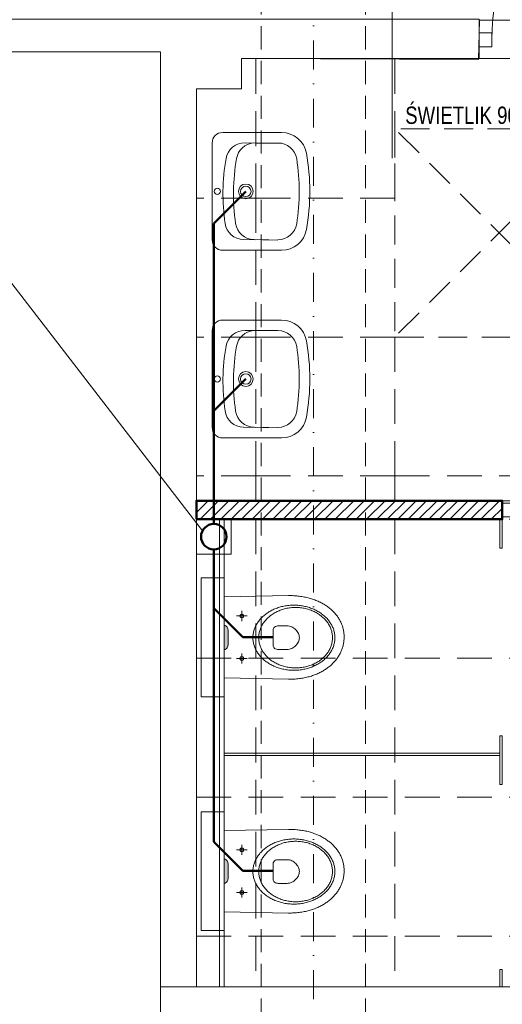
# Model space of a CAD drawing. Header units: millimetres. Extents: x -96593 to 66336, y -23969 to 7139.
# Tile 164 of 256: x -74843 to -74634, y -16934 to -16509. Entities that reach past the tile are written whole.
import ezdxf
from ezdxf.enums import TextEntityAlignment as Align

# ---------------------------------------------------------------- set-up
doc = ezdxf.new("R2010")
doc.units = ezdxf.units.MM
for name, pattern in [('DASHDOT', [1, 0.5, -0.25, 0, -0.25]), ('DASHED', [0.75, 0.5, -0.25]), ('DASHEDX2', [1.5, 1, -0.5])]:
    doc.linetypes.add(name, pattern=pattern)
for name, color, linetype, lineweight in [('BA_drz', 7, 'Continuous', 18), ('BA_KS_ist.', 34, 'Continuous', 50), ('BA_met', 7, 'Continuous', 18), ('Hp', 1, 'Continuous', 18), ('MM_KS_OPISY', 7, 'Continuous', 9), ('mm_WENT_graw', 200, 'Continuous', 15), ('PG_OSIE', 1, 'DASHDOT', 18), ('PG_PODCIĄGI', 1, 'DASHED', 18), ('PG_PRZERYWANE_ŚREDNIE', 1, 'DASHEDX2', 18), ('PG_WIDOKOWE_CIENKIE', 1, 'Continuous', 18), ('PG_WYPOSAŻENIE', 1, 'Continuous', 18), ('PG_ŚCIANY_DZIAŁOWE', 3, 'Continuous', 18), ('PG_ŚWIETLIKI', 1, 'DASHED', 18)]:
    doc.layers.add(name, color=color, linetype=linetype, lineweight=lineweight)
doc.layers.add('PG_POMOCNICZNE', color=6, linetype='Continuous', lineweight=18, plot=False)
doc.styles.add('BIKTC', font='bikromsw.shx', dxfattribs={"width": 0.8})

# ---------------------------------------------------------------- blocks, each defined once
blk = doc.blocks.new('dr1h901')
at = {"color": 0}
blk.add_line((-0.5, 0), (-0.5, 1), dxfattribs=at)
blk.add_line((0, 0.3622), (0, -0.2655))
blk.add_arc((-0.5, 0), 1, 0, 90, dxfattribs=at)
blk = doc.blocks.new('A$Cb1a75cff')
at = {"layer": 'PG_ŚWIETLIKI', "ltscale": 25}
for p, q in [((90, 90), (0, 90)), ((0, 90), (0, 0)), ((90, 90), (0, 0)), ((0, 90), (90, 0)), ((90, 0), (90, 90)), ((0, 0), (90, 0))]:
    blk.add_line(p, q, dxfattribs=at)
at = {"layer": 'Hp', "style": 'BIKTC', "width": 0.8}
blk.add_text('ŚWIETLIK 90x90', height=7.5, rotation=90, dxfattribs=at).set_placement((0.2, 35.22), align=Align.BOTTOM_CENTER)
blk = doc.blocks.new('A$Cd28b784c')
at = {"lineweight": 18, "transparency": 33554559}
h = blk.add_hatch(color=256, dxfattribs=at)
h.dxf.hatch_style = 1
h.paths.add_polyline_path([(18.54, 22.22), (18.43, 23), (18.14, 23.62), (17.75, 24.08), (17.31, 24.36), (16.9, 24.47), (16.9, 13.87), (17.31, 13.97), (17.75, 14.26), (18.14, 14.72), (18.43, 15.34), (18.54, 16.11)])
at = {"lineweight": 18}
for p, q in [((16.9, 44.83), (6.9, 44.83)), ((6.9, -6.49), (6.9, 44.83)), ((16.9, -6.49), (16.9, 44.83)), ((16.9, -6.49), (6.9, -6.49))]:
    blk.add_line(p, q, dxfattribs=at)
at = {"lineweight": 13}
for p, q in [((44.61, 37.25), (16.9, 36.7)), ((45.21, 37.25), (44.61, 37.25)), ((45.82, 37.23), (45.21, 37.25)), ((46.41, 37.21), (45.82, 37.23)), ((47, 37.18), (46.41, 37.21)), ((47.58, 37.15), (47, 37.18)), ((48.16, 37.1), (47.58, 37.15)), ((48.73, 37.04), (48.16, 37.1)), ((49.3, 36.97), (48.73, 37.04)), ((49.85, 36.9), (49.3, 36.97)), ((50.4, 36.82), (49.85, 36.9)), ((50.95, 36.72), (50.4, 36.82)), ((51.49, 36.62), (50.95, 36.72)), ((52.02, 36.51), (51.49, 36.62)), ((52.54, 36.4), (52.02, 36.51)), ((53.06, 36.27), (52.54, 36.4)), ((53.57, 36.14), (53.06, 36.27)), ((54.07, 36), (53.57, 36.14)), ((54.57, 35.85), (54.07, 36)), ((55.05, 35.69), (54.57, 35.85)), ((55.53, 35.53), (55.05, 35.69)), ((56.01, 35.36), (55.53, 35.53)), ((56.47, 35.18), (56.01, 35.36)), ((56.93, 34.99), (56.47, 35.18)), ((57.38, 34.8), (56.93, 34.99)), ((57.83, 34.6), (57.38, 34.8)), ((58.26, 34.39), (57.83, 34.6)), ((58.69, 34.17), (58.26, 34.39)), ((59.11, 33.95), (58.69, 34.17)), ((24.51, 30.6), (24.51, 26.24)), ((35.4, 29.67), (35.79, 29.93)), ((35.79, 29.93), (36.19, 30.19)), ((36.19, 30.19), (36.6, 30.43)), ((36.6, 30.43), (37.03, 30.67)), ((37.03, 30.67), (37.46, 30.89)), ((37.46, 30.89), (37.89, 31.11)), ((37.89, 31.11), (38.34, 31.31)), ((38.34, 31.31), (38.79, 31.51)), ((38.39, 29.62), (38.81, 29.86)), ((38.79, 31.51), (39.26, 31.7)), ((38.81, 29.86), (39.24, 30.09)), ((39.24, 30.09), (39.68, 30.31)), ((39.26, 31.7), (39.73, 31.87)), ((39.68, 30.31), (40.12, 30.52)), ((39.73, 31.87), (40.2, 32.03)), ((40.12, 30.52), (40.58, 30.71)), ((40.2, 32.03), (40.69, 32.19)), ((40.58, 30.71), (41.04, 30.9)), ((40.69, 32.19), (41.18, 32.33)), ((41.04, 30.9), (41.51, 31.07)), ((41.18, 32.33), (41.68, 32.46)), ((41.51, 31.07), (41.99, 31.23)), ((41.68, 32.46), (42.18, 32.58)), ((41.99, 31.23), (42.48, 31.37)), ((42.18, 32.58), (42.69, 32.69)), ((42.48, 31.37), (42.97, 31.51)), ((42.69, 32.69), (43.21, 32.78)), ((42.97, 31.51), (43.48, 31.63)), ((43.21, 32.78), (43.73, 32.87)), ((43.48, 31.63), (43.98, 31.74)), ((43.73, 32.87), (44.26, 32.94)), ((43.98, 31.74), (44.5, 31.83)), ((44.26, 32.94), (44.79, 33)), ((44.5, 31.83), (45.02, 31.91)), ((44.79, 33), (45.32, 33.04)), ((45.02, 31.91), (45.54, 31.98)), ((45.32, 33.04), (45.87, 33.08)), ((45.54, 31.98), (46.07, 32.03)), ((45.87, 33.08), (46.41, 33.1)), ((46.07, 32.03), (46.61, 32.07)), ((46.41, 33.1), (46.96, 33.1)), ((46.61, 32.07), (47.15, 32.09)), ((46.96, 33.1), (47.51, 33.1)), ((47.15, 32.09), (47.7, 32.1)), ((47.51, 33.1), (48.06, 33.08)), ((47.7, 32.1), (47.7, 32.09)), ((47.7, 32.1), (48.24, 32.09)), ((48.06, 33.08), (48.6, 33.04)), ((48.24, 32.09), (48.79, 32.07)), ((48.6, 33.04), (49.13, 33)), ((48.79, 32.07), (49.32, 32.03)), ((49.13, 33), (49.67, 32.94)), ((49.32, 32.03), (49.85, 31.98)), ((49.67, 32.94), (50.19, 32.87)), ((49.85, 31.98), (50.38, 31.91)), ((50.19, 32.87), (50.71, 32.78)), ((50.38, 31.91), (50.9, 31.83)), ((50.71, 32.78), (51.23, 32.69)), ((50.9, 31.83), (51.41, 31.74)), ((51.23, 32.69), (51.74, 32.58)), ((51.41, 31.74), (51.92, 31.63)), ((51.74, 32.58), (52.24, 32.46)), ((51.92, 31.63), (52.42, 31.51)), ((52.24, 32.46), (52.74, 32.33)), ((52.42, 31.51), (52.92, 31.37)), ((52.74, 32.33), (53.23, 32.19)), ((52.92, 31.37), (53.4, 31.23)), ((53.23, 32.19), (53.72, 32.03)), ((53.4, 31.23), (53.88, 31.07)), ((53.72, 32.03), (54.19, 31.87)), ((53.88, 31.07), (54.36, 30.9)), ((54.19, 31.87), (54.66, 31.7)), ((54.36, 30.9), (54.82, 30.71)), ((54.66, 31.7), (55.13, 31.51)), ((54.82, 30.71), (55.27, 30.52)), ((55.13, 31.51), (55.58, 31.31)), ((55.27, 30.52), (55.72, 30.31)), ((55.58, 31.31), (56.03, 31.11)), ((55.72, 30.31), (56.16, 30.09)), ((56.03, 31.11), (56.47, 30.89)), ((56.16, 30.09), (56.59, 29.86)), ((56.47, 30.89), (56.9, 30.67)), ((56.59, 29.86), (57, 29.62)), ((56.9, 30.67), (57.32, 30.43)), ((57.32, 30.43), (57.73, 30.19)), ((57.73, 30.19), (58.13, 29.93)), ((58.13, 29.93), (58.52, 29.67)), ((59.52, 33.72), (59.11, 33.95)), ((59.92, 33.49), (59.52, 33.72)), ((60.32, 33.25), (59.92, 33.49)), ((60.71, 33), (60.32, 33.25)), ((61.09, 32.75), (60.71, 33)), ((61.46, 32.49), (61.09, 32.75)), ((61.82, 32.22), (61.46, 32.49)), ((62.17, 31.95), (61.82, 32.22)), ((62.52, 31.68), (62.17, 31.95)), ((62.85, 31.39), (62.52, 31.68)), ((63.18, 31.11), (62.85, 31.39)), ((63.5, 30.81), (63.18, 31.11)), ((63.81, 30.51), (63.5, 30.81)), ((64.11, 30.21), (63.81, 30.51)), ((64.4, 29.9), (64.11, 30.21)), ((64.69, 29.58), (64.4, 29.9)), ((26.77, 28.42), (22.26, 28.42)), ((23.81, 28.83), (23.69, 28.42)), ((23.69, 28.42), (23.81, 28.01)), ((24.1, 29.13), (23.81, 28.83)), ((23.81, 28.01), (24.1, 27.71)), ((24.51, 29.24), (24.1, 29.13)), ((24.1, 27.71), (24.51, 27.6)), ((24.93, 29.13), (24.51, 29.24)), ((24.51, 27.6), (24.93, 27.71)), ((25.22, 28.83), (24.93, 29.13)), ((24.93, 27.71), (25.22, 28.01)), ((25.33, 28.42), (25.22, 28.83)), ((25.22, 28.01), (25.33, 28.42)), ((31.04, 25.16), (31.27, 25.53)), ((31.27, 25.53), (31.52, 25.89)), ((31.52, 25.89), (31.78, 26.25)), ((31.78, 26.25), (32.05, 26.59)), ((32.05, 26.59), (32.33, 26.93)), ((32.33, 26.93), (32.63, 27.27)), ((32.63, 27.27), (32.93, 27.6)), ((32.93, 27.6), (33.25, 27.92)), ((33.25, 27.92), (33.58, 28.23)), ((33.58, 28.23), (33.93, 28.53)), ((33.71, 25.25), (33.96, 25.62)), ((33.93, 28.53), (34.28, 28.83)), ((33.96, 25.62), (34.23, 25.98)), ((34.23, 25.98), (34.51, 26.33)), ((34.28, 28.83), (34.64, 29.12)), ((34.51, 26.33), (34.8, 26.67)), ((34.64, 29.12), (35.01, 29.4)), ((34.8, 26.67), (35.11, 27.01)), ((35.01, 29.4), (35.4, 29.67)), ((35.11, 27.01), (35.42, 27.34)), ((35.42, 27.34), (35.76, 27.66)), ((35.76, 27.66), (36.1, 27.96)), ((36.1, 27.96), (36.45, 28.27)), ((36.45, 28.27), (36.82, 28.56)), ((36.82, 28.56), (37.2, 28.84)), ((37.2, 28.84), (37.58, 29.11)), ((37.58, 29.11), (37.98, 29.37)), ((37.98, 29.37), (38.39, 29.62)), ((57, 29.62), (57.41, 29.37)), ((57.41, 29.37), (57.81, 29.11)), ((57.81, 29.11), (58.2, 28.84)), ((58.2, 28.84), (58.58, 28.56)), ((58.52, 29.67), (58.91, 29.4)), ((58.58, 28.56), (58.94, 28.27)), ((58.91, 29.4), (59.28, 29.12)), ((58.94, 28.27), (59.3, 27.96)), ((59.28, 29.12), (59.64, 28.83)), ((59.3, 27.96), (59.64, 27.66)), ((59.64, 28.83), (59.99, 28.53)), ((59.64, 27.66), (59.97, 27.34)), ((59.97, 27.34), (60.29, 27.01)), ((59.99, 28.53), (60.34, 28.23)), ((60.29, 27.01), (60.6, 26.67)), ((60.34, 28.23), (60.67, 27.92)), ((60.6, 26.67), (60.89, 26.33)), ((60.67, 27.92), (60.99, 27.6)), ((60.89, 26.33), (61.17, 25.98)), ((60.99, 27.6), (61.29, 27.27)), ((61.17, 25.98), (61.44, 25.62)), ((61.29, 27.27), (61.59, 26.93)), ((61.44, 25.62), (61.69, 25.25)), ((61.59, 26.93), (61.87, 26.59)), ((61.87, 26.59), (62.15, 26.25)), ((62.15, 26.25), (62.4, 25.89)), ((62.4, 25.89), (62.65, 25.53)), ((62.65, 25.53), (62.88, 25.16)), ((64.96, 29.26), (64.69, 29.58)), ((65.23, 28.94), (64.96, 29.26)), ((65.48, 28.61), (65.23, 28.94)), ((65.73, 28.28), (65.48, 28.61)), ((65.96, 27.94), (65.73, 28.28)), ((66.19, 27.6), (65.96, 27.94)), ((66.41, 27.25), (66.19, 27.6)), ((66.62, 26.9), (66.41, 27.25)), ((66.82, 26.54), (66.62, 26.9)), ((67, 26.19), (66.82, 26.54)), ((67.18, 25.82), (67, 26.19)), ((67.35, 25.46), (67.18, 25.82)), ((17.31, 24.36), (16.9, 24.47)), ((17.75, 24.08), (17.31, 24.36)), ((18.14, 23.62), (17.75, 24.08)), ((18.43, 23), (18.14, 23.62)), ((18.54, 22.22), (18.43, 23)), ((18.54, 16.11), (18.54, 22.22)), ((29.47, 21.19), (29.56, 21.61)), ((29.56, 21.61), (29.67, 22.02)), ((29.67, 22.02), (29.79, 22.43)), ((29.79, 22.43), (29.92, 22.84)), ((29.92, 22.84), (30.07, 23.24)), ((30.07, 23.24), (30.24, 23.63)), ((30.24, 23.63), (30.42, 24.02)), ((30.42, 24.02), (30.61, 24.41)), ((30.61, 24.41), (30.82, 24.79)), ((30.82, 24.79), (31.04, 25.16)), ((32.01, 21.24), (32.11, 21.66)), ((32.11, 21.66), (32.22, 22.09)), ((32.22, 22.09), (32.35, 22.5)), ((32.35, 22.5), (32.5, 22.91)), ((32.5, 22.91), (32.66, 23.32)), ((32.66, 23.32), (32.84, 23.72)), ((32.84, 23.72), (33.04, 24.11)), ((33.04, 24.11), (33.25, 24.5)), ((33.25, 24.5), (33.47, 24.88)), ((33.47, 24.88), (33.71, 25.25)), ((37.97, 22.03), (38.05, 22.73)), ((37.97, 19.27), (37.97, 22.03)), ((38.05, 22.73), (38.28, 23.27)), ((38.28, 23.27), (38.61, 23.65)), ((38.61, 23.65), (39, 23.9)), ((39, 23.9), (39.42, 24.05)), ((39.42, 24.05), (39.83, 24.12)), ((39.83, 24.12), (40.19, 24.14)), ((40.19, 24.14), (44.04, 24.15)), ((44.04, 24.15), (44.56, 24.12)), ((44.56, 24.12), (45.07, 24.03)), ((45.07, 24.03), (45.57, 23.88)), ((45.57, 23.88), (46.05, 23.68)), ((46.05, 23.68), (46.51, 23.44)), ((46.51, 23.44), (46.94, 23.16)), ((46.94, 23.16), (47.35, 22.84)), ((47.35, 22.84), (47.73, 22.48)), ((47.73, 22.48), (48.08, 22.1)), ((48.08, 22.1), (48.38, 21.7)), ((48.38, 21.7), (48.65, 21.28)), ((48.65, 21.28), (48.88, 20.84)), ((61.69, 25.25), (61.93, 24.88)), ((61.93, 24.88), (62.15, 24.5)), ((62.15, 24.5), (62.36, 24.11)), ((62.36, 24.11), (62.55, 23.72)), ((62.55, 23.72), (62.73, 23.32)), ((62.73, 23.32), (62.9, 22.91)), ((62.88, 25.16), (63.1, 24.79)), ((62.9, 22.91), (63.04, 22.5)), ((63.04, 22.5), (63.18, 22.09)), ((63.1, 24.79), (63.31, 24.41)), ((63.18, 22.09), (63.29, 21.66)), ((63.29, 21.66), (63.39, 21.24)), ((63.31, 24.41), (63.5, 24.02)), ((63.5, 24.02), (63.68, 23.63)), ((63.68, 23.63), (63.85, 23.24)), ((63.85, 23.24), (64, 22.84)), ((64, 22.84), (64.13, 22.43)), ((64.13, 22.43), (64.25, 22.02)), ((64.25, 22.02), (64.36, 21.61)), ((64.36, 21.61), (64.45, 21.19)), ((67.51, 25.09), (67.35, 25.46)), ((67.66, 24.71), (67.51, 25.09)), ((67.8, 24.34), (67.66, 24.71)), ((67.93, 23.96), (67.8, 24.34)), ((68.04, 23.57), (67.93, 23.96)), ((68.15, 23.19), (68.04, 23.57)), ((68.25, 22.8), (68.15, 23.19)), ((68.33, 22.4), (68.25, 22.8)), ((68.41, 22.01), (68.33, 22.4)), ((68.48, 21.61), (68.41, 22.01)), ((68.53, 21.21), (68.48, 21.61)), ((29.27, 19.48), (29.3, 19.91)), ((29.27, 19.04), (29.27, 19.48)), ((29.27, 18.6), (29.27, 19.04)), ((29.3, 18.17), (29.27, 18.6)), ((29.3, 19.91), (29.34, 20.34)), ((29.34, 17.74), (29.3, 18.17)), ((29.34, 20.34), (29.4, 20.77)), ((29.4, 17.31), (29.34, 17.74)), ((29.4, 20.77), (29.47, 21.19)), ((29.47, 16.89), (29.4, 17.31)), ((31.78, 19.04), (31.79, 19.49)), ((31.79, 18.59), (31.78, 19.04)), ((31.78, 19.04), (31.78, 19.03)), ((31.79, 19.49), (31.82, 19.93)), ((31.82, 18.15), (31.79, 18.59)), ((31.82, 19.93), (31.86, 20.37)), ((31.86, 17.71), (31.82, 18.15)), ((31.86, 20.37), (31.93, 20.81)), ((31.93, 17.27), (31.86, 17.71)), ((31.93, 20.81), (32.01, 21.24)), ((32.01, 16.84), (31.93, 17.27)), ((37.97, 16.04), (37.97, 19.27)), ((48.88, 17.24), (48.65, 16.8)), ((48.88, 20.84), (49.06, 20.4)), ((49.06, 17.69), (48.88, 17.24)), ((49.06, 20.4), (49.2, 19.94)), ((49.2, 18.14), (49.06, 17.69)), ((49.2, 19.94), (49.28, 19.49)), ((49.28, 18.59), (49.2, 18.14)), ((49.28, 19.49), (49.31, 19.04)), ((49.31, 19.04), (49.28, 18.59)), ((63.39, 21.24), (63.47, 20.81)), ((63.47, 17.27), (63.39, 16.84)), ((63.47, 20.81), (63.53, 20.37)), ((63.53, 17.71), (63.47, 17.27)), ((63.53, 20.37), (63.58, 19.93)), ((63.58, 18.15), (63.53, 17.71)), ((63.58, 19.93), (63.6, 19.49)), ((63.6, 18.59), (63.58, 18.15)), ((63.6, 19.49), (63.61, 19.04)), ((63.61, 19.04), (63.6, 18.59)), ((63.61, 19.04), (63.61, 19.03)), ((64.45, 21.19), (64.52, 20.77)), ((64.52, 17.31), (64.45, 16.89)), ((64.52, 20.77), (64.58, 20.34)), ((64.58, 17.74), (64.52, 17.31)), ((64.58, 20.34), (64.62, 19.91)), ((64.62, 18.17), (64.58, 17.74)), ((64.62, 19.91), (64.65, 19.48)), ((64.65, 18.6), (64.62, 18.17)), ((64.65, 19.48), (64.66, 19.04)), ((64.66, 19.04), (64.65, 18.6)), ((64.66, 19.04), (64.66, 19.03)), ((68.42, 16.73), (68.48, 17.14)), ((68.48, 17.14), (68.53, 17.54)), ((68.57, 20.81), (68.53, 21.21)), ((68.53, 17.54), (68.58, 17.94)), ((68.61, 20.4), (68.57, 20.81)), ((68.58, 17.94), (68.61, 18.35)), ((68.63, 19.99), (68.61, 20.4)), ((68.61, 18.35), (68.63, 18.76)), ((68.64, 19.58), (68.63, 19.99)), ((68.63, 18.76), (68.64, 19.17)), ((68.64, 19.17), (68.64, 19.58)), ((17.31, 13.97), (16.9, 13.87)), ((17.75, 14.26), (17.31, 13.97)), ((18.14, 14.72), (17.75, 14.26)), ((18.43, 15.34), (18.14, 14.72)), ((18.54, 16.11), (18.43, 15.34)), ((29.56, 16.47), (29.47, 16.89)), ((29.67, 16.06), (29.56, 16.47)), ((29.79, 15.65), (29.67, 16.06)), ((29.92, 15.24), (29.79, 15.65)), ((30.07, 14.84), (29.92, 15.24)), ((30.24, 14.44), (30.07, 14.84)), ((30.42, 14.05), (30.24, 14.44)), ((30.61, 13.67), (30.42, 14.05)), ((30.82, 13.29), (30.61, 13.67)), ((31.04, 12.92), (30.82, 13.29)), ((31.27, 12.55), (31.04, 12.92)), ((32.11, 16.41), (32.01, 16.84)), ((32.22, 15.99), (32.11, 16.41)), ((32.35, 15.57), (32.22, 15.99)), ((32.5, 15.16), (32.35, 15.57)), ((32.66, 14.76), (32.5, 15.16)), ((32.84, 14.36), (32.66, 14.76)), ((33.04, 13.96), (32.84, 14.36)), ((33.25, 13.58), (33.04, 13.96)), ((33.47, 13.2), (33.25, 13.58)), ((33.71, 12.82), (33.47, 13.2)), ((33.96, 12.46), (33.71, 12.82)), ((38.05, 15.34), (37.97, 16.04)), ((37.97, 16.04), (37.97, 16.04)), ((38.28, 14.8), (38.05, 15.34)), ((38.61, 14.42), (38.28, 14.8)), ((39, 14.17), (38.61, 14.42)), ((39.41, 14.02), (39, 14.17)), ((39.82, 13.95), (39.41, 14.02)), ((40.17, 13.93), (39.82, 13.95)), ((44.01, 13.93), (40.17, 13.93)), ((44.54, 13.96), (44.01, 13.93)), ((45.05, 14.05), (44.54, 13.96)), ((45.55, 14.2), (45.05, 14.05)), ((46.04, 14.39), (45.55, 14.2)), ((46.5, 14.64), (46.04, 14.39)), ((46.93, 14.92), (46.5, 14.64)), ((47.34, 15.24), (46.93, 14.92)), ((47.72, 15.59), (47.34, 15.24)), ((48.07, 15.97), (47.72, 15.59)), ((48.38, 16.38), (48.07, 15.97)), ((48.65, 16.8), (48.38, 16.38)), ((61.69, 12.82), (61.44, 12.46)), ((61.93, 13.2), (61.69, 12.82)), ((62.15, 13.58), (61.93, 13.2)), ((62.36, 13.96), (62.15, 13.58)), ((62.55, 14.36), (62.36, 13.96)), ((62.73, 14.76), (62.55, 14.36)), ((62.88, 12.92), (62.65, 12.55)), ((62.9, 15.16), (62.73, 14.76)), ((63.1, 13.29), (62.88, 12.92)), ((63.04, 15.57), (62.9, 15.16)), ((63.18, 15.99), (63.04, 15.57)), ((63.31, 13.67), (63.1, 13.29)), ((63.29, 16.41), (63.18, 15.99)), ((63.39, 16.84), (63.29, 16.41)), ((63.5, 14.05), (63.31, 13.67)), ((63.68, 14.44), (63.5, 14.05)), ((63.85, 14.84), (63.68, 14.44)), ((64, 15.24), (63.85, 14.84)), ((64.13, 15.65), (64, 15.24)), ((64.25, 16.06), (64.13, 15.65)), ((64.36, 16.47), (64.25, 16.06)), ((64.45, 16.89), (64.36, 16.47)), ((67.06, 12.52), (67.23, 12.89)), ((67.23, 12.89), (67.39, 13.26)), ((67.39, 13.26), (67.55, 13.63)), ((67.55, 13.63), (67.69, 14.01)), ((67.69, 14.01), (67.82, 14.39)), ((67.82, 14.39), (67.95, 14.77)), ((67.95, 14.77), (68.06, 15.16)), ((68.06, 15.16), (68.17, 15.55)), ((68.17, 15.55), (68.26, 15.94)), ((68.26, 15.94), (68.34, 16.34)), ((68.34, 16.34), (68.42, 16.73)), ((26.77, 10.01), (22.26, 10.01)), ((23.81, 10.42), (23.69, 10.01)), ((23.69, 10.01), (23.81, 9.6)), ((24.1, 10.72), (23.81, 10.42)), ((23.81, 9.6), (24.1, 9.3)), ((24.51, 10.83), (24.1, 10.72)), ((24.1, 9.3), (24.51, 9.19)), ((24.51, 12.19), (24.51, 7.83)), ((24.93, 10.72), (24.51, 10.83)), ((24.51, 9.19), (24.93, 9.3)), ((25.22, 10.42), (24.93, 10.72)), ((24.93, 9.3), (25.22, 9.6)), ((25.33, 10.01), (25.22, 10.42)), ((25.22, 9.6), (25.33, 10.01)), ((31.52, 12.19), (31.27, 12.55)), ((31.78, 11.83), (31.52, 12.19)), ((32.05, 11.48), (31.78, 11.83)), ((32.33, 11.14), (32.05, 11.48)), ((32.63, 10.81), (32.33, 11.14)), ((32.93, 10.48), (32.63, 10.81)), ((33.25, 10.16), (32.93, 10.48)), ((33.58, 9.85), (33.25, 10.16)), ((33.93, 9.54), (33.58, 9.85)), ((34.28, 9.25), (33.93, 9.54)), ((34.23, 12.1), (33.96, 12.46)), ((34.51, 11.75), (34.23, 12.1)), ((34.64, 8.96), (34.28, 9.25)), ((34.8, 11.4), (34.51, 11.75)), ((35.01, 8.68), (34.64, 8.96)), ((35.11, 11.07), (34.8, 11.4)), ((35.4, 8.41), (35.01, 8.68)), ((35.42, 10.74), (35.11, 11.07)), ((35.76, 10.42), (35.42, 10.74)), ((36.1, 10.11), (35.76, 10.42)), ((36.45, 9.81), (36.1, 10.11)), ((36.82, 9.52), (36.45, 9.81)), ((37.2, 9.24), (36.82, 9.52)), ((37.58, 8.97), (37.2, 9.24)), ((37.98, 8.71), (37.58, 8.97)), ((38.39, 8.46), (37.98, 8.71)), ((57.41, 8.71), (57, 8.46)), ((57.81, 8.97), (57.41, 8.71)), ((58.2, 9.24), (57.81, 8.97)), ((58.58, 9.52), (58.2, 9.24)), ((58.91, 8.68), (58.52, 8.41)), ((58.94, 9.81), (58.58, 9.52)), ((59.28, 8.96), (58.91, 8.68)), ((59.3, 10.11), (58.94, 9.81)), ((59.64, 9.25), (59.28, 8.96)), ((59.64, 10.42), (59.3, 10.11)), ((59.97, 10.74), (59.64, 10.42)), ((59.99, 9.54), (59.64, 9.25)), ((60.29, 11.07), (59.97, 10.74)), ((60.34, 9.85), (59.99, 9.54)), ((60.6, 11.4), (60.29, 11.07)), ((60.67, 10.16), (60.34, 9.85)), ((60.89, 11.75), (60.6, 11.4)), ((60.99, 10.48), (60.67, 10.16)), ((61.17, 12.1), (60.89, 11.75)), ((61.29, 10.81), (60.99, 10.48)), ((61.44, 12.46), (61.17, 12.1)), ((61.59, 11.14), (61.29, 10.81)), ((61.87, 11.48), (61.59, 11.14)), ((62.15, 11.83), (61.87, 11.48)), ((62.4, 12.19), (62.15, 11.83)), ((62.65, 12.55), (62.4, 12.19)), ((64.26, 8.45), (64.54, 8.76)), ((64.54, 8.76), (64.82, 9.08)), ((64.82, 9.08), (65.08, 9.4)), ((65.08, 9.4), (65.34, 9.73)), ((65.34, 9.73), (65.59, 10.07)), ((65.59, 10.07), (65.82, 10.4)), ((65.82, 10.4), (66.05, 10.75)), ((66.05, 10.75), (66.27, 11.09)), ((66.27, 11.09), (66.48, 11.44)), ((66.48, 11.44), (66.68, 11.8)), ((66.68, 11.8), (66.88, 12.16)), ((66.88, 12.16), (67.06, 12.52)), ((35.79, 8.14), (35.4, 8.41)), ((36.19, 7.89), (35.79, 8.14)), ((36.6, 7.65), (36.19, 7.89)), ((37.03, 7.41), (36.6, 7.65)), ((37.46, 7.19), (37.03, 7.41)), ((37.89, 6.97), (37.46, 7.19)), ((38.34, 6.76), (37.89, 6.97)), ((38.79, 6.57), (38.34, 6.76)), ((38.81, 8.21), (38.39, 8.46)), ((39.26, 6.38), (38.79, 6.57)), ((39.24, 7.99), (38.81, 8.21)), ((39.68, 7.77), (39.24, 7.99)), ((39.73, 6.21), (39.26, 6.38)), ((40.12, 7.56), (39.68, 7.77)), ((40.2, 6.04), (39.73, 6.21)), ((40.58, 7.36), (40.12, 7.56)), ((40.69, 5.89), (40.2, 6.04)), ((41.04, 7.18), (40.58, 7.36)), ((41.18, 5.75), (40.69, 5.89)), ((41.51, 7.01), (41.04, 7.18)), ((41.68, 5.62), (41.18, 5.75)), ((41.99, 6.85), (41.51, 7.01)), ((42.18, 5.5), (41.68, 5.62)), ((42.48, 6.7), (41.99, 6.85)), ((42.69, 5.39), (42.18, 5.5)), ((42.97, 6.57), (42.48, 6.7)), ((43.21, 5.29), (42.69, 5.39)), ((43.48, 6.45), (42.97, 6.57)), ((43.73, 5.21), (43.21, 5.29)), ((43.98, 6.34), (43.48, 6.45)), ((44.26, 5.14), (43.73, 5.21)), ((44.5, 6.25), (43.98, 6.34)), ((44.79, 5.08), (44.26, 5.14)), ((45.02, 6.17), (44.5, 6.25)), ((45.32, 5.03), (44.79, 5.08)), ((45.54, 6.1), (45.02, 6.17)), ((45.87, 5), (45.32, 5.03)), ((46.07, 6.05), (45.54, 6.1)), ((46.41, 4.98), (45.87, 5)), ((46.61, 6.01), (46.07, 6.05)), ((46.96, 4.98), (46.41, 4.98)), ((47.15, 5.99), (46.61, 6.01)), ((47.51, 4.98), (46.96, 4.98)), ((46.96, 4.98), (46.96, 4.97)), ((47.7, 5.98), (47.15, 5.99)), ((48.06, 5), (47.51, 4.98)), ((48.24, 5.99), (47.7, 5.98)), ((47.7, 5.98), (47.7, 5.97)), ((48.6, 5.03), (48.06, 5)), ((48.79, 6.01), (48.24, 5.99)), ((49.13, 5.08), (48.6, 5.03)), ((49.32, 6.05), (48.79, 6.01)), ((49.67, 5.14), (49.13, 5.08)), ((49.85, 6.1), (49.32, 6.05)), ((50.19, 5.21), (49.67, 5.14)), ((50.38, 6.17), (49.85, 6.1)), ((50.71, 5.29), (50.19, 5.21)), ((50.9, 6.25), (50.38, 6.17)), ((51.23, 5.39), (50.71, 5.29)), ((51.41, 6.34), (50.9, 6.25)), ((51.74, 5.5), (51.23, 5.39)), ((51.92, 6.45), (51.41, 6.34)), ((52.24, 5.62), (51.74, 5.5)), ((52.42, 6.57), (51.92, 6.45)), ((52.74, 5.75), (52.24, 5.62)), ((52.92, 6.7), (52.42, 6.57)), ((53.23, 5.89), (52.74, 5.75)), ((53.4, 6.85), (52.92, 6.7)), ((53.72, 6.04), (53.23, 5.89)), ((53.88, 7.01), (53.4, 6.85)), ((54.19, 6.21), (53.72, 6.04)), ((54.36, 7.18), (53.88, 7.01)), ((54.66, 6.38), (54.19, 6.21)), ((54.82, 7.36), (54.36, 7.18)), ((55.13, 6.57), (54.66, 6.38)), ((55.27, 7.56), (54.82, 7.36)), ((55.58, 6.76), (55.13, 6.57)), ((55.72, 7.77), (55.27, 7.56)), ((56.03, 6.97), (55.58, 6.76)), ((56.16, 7.99), (55.72, 7.77)), ((56.47, 7.19), (56.03, 6.97)), ((56.59, 8.21), (56.16, 7.99)), ((56.9, 7.41), (56.47, 7.19)), ((57, 8.46), (56.59, 8.21)), ((57.32, 7.65), (56.9, 7.41)), ((57.73, 7.89), (57.32, 7.65)), ((58.13, 8.14), (57.73, 7.89)), ((58.52, 8.41), (58.13, 8.14)), ((58.58, 4.17), (58.99, 4.39)), ((58.99, 4.39), (59.4, 4.62)), ((59.4, 4.62), (59.8, 4.85)), ((59.8, 4.85), (60.2, 5.09)), ((60.2, 5.09), (60.58, 5.34)), ((60.58, 5.34), (60.96, 5.59)), ((60.96, 5.59), (61.32, 5.85)), ((61.32, 5.85), (61.68, 6.12)), ((61.68, 6.12), (62.04, 6.39)), ((62.04, 6.39), (62.38, 6.67)), ((62.38, 6.67), (62.71, 6.95)), ((62.71, 6.95), (63.04, 7.24)), ((63.04, 7.24), (63.36, 7.53)), ((63.36, 7.53), (63.67, 7.83)), ((63.67, 7.83), (63.97, 8.14)), ((63.97, 8.14), (64.26, 8.45)), ((16.89, 1.65), (44.61, 1.1)), ((44.61, 1.1), (45.21, 1.1)), ((45.21, 1.1), (45.81, 1.11)), ((45.81, 1.11), (46.4, 1.13)), ((46.4, 1.13), (46.99, 1.16)), ((46.99, 1.16), (47.56, 1.2)), ((47.56, 1.2), (48.14, 1.25)), ((48.14, 1.25), (48.7, 1.3)), ((48.7, 1.3), (49.26, 1.37)), ((49.26, 1.37), (49.82, 1.44)), ((49.82, 1.44), (50.36, 1.53)), ((50.36, 1.53), (50.9, 1.62)), ((50.9, 1.62), (51.44, 1.72)), ((51.44, 1.72), (51.96, 1.83)), ((51.96, 1.83), (52.48, 1.95)), ((52.48, 1.95), (52.99, 2.07)), ((52.99, 2.07), (53.5, 2.2)), ((53.5, 2.2), (54, 2.35)), ((54, 2.35), (54.49, 2.49)), ((54.49, 2.49), (54.97, 2.65)), ((54.97, 2.65), (55.45, 2.81)), ((55.45, 2.81), (55.92, 2.99)), ((55.92, 2.99), (56.38, 3.17)), ((56.38, 3.17), (56.84, 3.35)), ((56.84, 3.35), (57.28, 3.55)), ((57.28, 3.55), (57.72, 3.75)), ((57.72, 3.75), (58.15, 3.95)), ((58.15, 3.95), (58.58, 4.17))]:
    blk.add_line(p, q, dxfattribs=at)
blk = doc.blocks.new('A$Cf7835451')
at = {"layer": 'PG_WIDOKOWE_CIENKIE', "lineweight": 18}
for p, q in [((29.97, 50.9), (4.55, 50.9)), ((0, 4.55), (0, 46.36)), ((13.56, 46.28), (18.9, 46.36)), ((17.27, 46.25), (17.27, 46.33)), ((18.09, 46.3), (28.43, 46.46)), ((19.09, 46.31), (19.09, 46.36)), ((24.43, 46.36), (21.8, 46.36)), ((21.8, 46.36), (21.8, 46.36)), ((21.82, 46.36), (21.82, 46.36)), ((22.54, 46.36), (22.54, 46.41)), ((23.62, 46.36), (23.62, 46.38)), ((14.2, 4.47), (19.54, 4.55)), ((17.27, 4.51), (17.27, 4.6)), ((28.43, 4.55), (19.09, 4.55)), ((29.97, 0), (4.55, 0))]:
    blk.add_line(p, q, dxfattribs=at)
for centre, radius in [((2.27, 25.45), 1.36), ((14.54, 25.45), 3.18), ((14.54, 25.45), 2.27)]:
    blk.add_circle(centre, radius, dxfattribs=at)
for centre, radius, start, end in [((4.55, 46.36), 4.55, 90, 180), ((29.97, 40), 10.91, 10.2403, 90), ((13.68, 38.1), 8.18, 90.8747, 171.7206), ((18.21, 38.12), 8.18, 90.8747, 171.7206), ((28.43, 38.18), 8.18, 9.1541, 90), ((92.84, 26.58), 88.17, 171.7206, 190.0289), ((97.37, 26.6), 88.17, 171.7206, 190.0289), ((-50.54, 25.45), 88.17, 350.8459, 9.1541), ((-50.54, 25.45), 92.72, 349.7597, 10.2403), ((14.07, 12.65), 8.18, 190.0289, 270.8747), ((18.6, 12.67), 8.18, 190.0289, 264.7924), ((28.43, 12.73), 8.18, 270, 350.8459), ((29.97, 10.91), 10.91, 270, 349.7597), ((4.55, 4.55), 4.55, 180, 270)]:
    blk.add_arc(centre, radius, start, end, dxfattribs=at)
blk = doc.blocks.new('jamb')
blk.add_lwpolyline([(-0.5, -0.5), (-0.5, 0.5), (0.5, 0.5), (0.5, -0.5)], close=True)
blk = doc.blocks.new('A$Cb2045d24')
at = {"layer": 'PG_PRZERYWANE_ŚREDNIE', "color": 251, "lineweight": 15, "ltscale": 15, "true_color": 0x636466}
for p, q in [((25.67, 400.75), (25.67, 340.75)), ((85.67, 400.75), (85.67, 340.75)), ((122, 401), (223, 401)), ((145.67, 370.75), (145.67, 401)), ((205.67, 210), (205.67, 401)), ((247.5, 210), (247.5, 401)), ((307.5, 229), (307.5, 401)), ((25.67, 340.75), (0, 340.75)), ((25.67, 340.75), (25.67, 280.75)), ((85.67, 340.75), (25.67, 340.75)), ((25.67, 340.75), (85.67, 340.75)), ((175.67, 340.75), (223, 340.75)), ((231, 340.75), (324, 340.75)), ((25.67, 280.75), (0, 280.75)), ((25.67, 280.75), (25.67, 220.75)), ((85.67, 280.75), (25.67, 280.75)), ((25.67, 280.75), (85.67, 280.75)), ((85.67, 280.75), (85.67, 220.75)), ((145.67, 220.75), (145.67, 280.75)), ((205.67, 280.75), (145.67, 280.75)), ((175.67, 280.75), (223, 280.75)), ((231, 280.75), (291, 280.75)), ((291, 280.75), (324, 280.75)), ((25.67, 220.75), (0, 220.75)), ((25.67, 220.75), (85.67, 220.75)), ((25.67, 220.75), (25.67, 210)), ((85.67, 220.75), (145.67, 220.75)), ((85.67, 220.75), (85.67, 210)), ((145.67, 220.75), (145.67, 210)), ((145.67, 220.75), (223, 220.75)), ((231, 220.75), (307, 220.5)), ((132, 210), (223, 210)), ((231, 210), (307, 210)), ((0, 202), (307.5, 202)), ((25.67, 202), (25.67, 0)), ((85.67, 202), (85.67, 0)), ((145.67, 202), (145.67, 0)), ((205.67, 202), (205.67, 0)), ((247.5, 202), (247.5, 0)), ((307.5, 202), (307.5, 0)), ((0, 142), (324, 142)), ((0, 82), (324, 82)), ((0, 22), (324, 22))]:
    blk.add_line(p, q, dxfattribs=at)
blk = doc.blocks.new('A$C370B491A')
at = {"layer": 'PG_WIDOKOWE_CIENKIE', "lineweight": 18}
h = blk.add_hatch(dxfattribs=at)
h.set_pattern_fill('LINE', color=252, angle=45)
h.set_pattern_definition([(45, (-9130.129, -1532.1088), (-2.245064, 2.245064), [])])
h.paths.add_polyline_path([(1711.88, 1623.76), (1843.88, 1623.76), (1843.88, 1631.76), (1711.88, 1631.76)])
at = {"layer": 'BA_met', "color": 252}
blk.add_lwpolyline([(1796.38, 1925.19), (1796.38, 1779.73)], dxfattribs=at)
at = {"layer": 'PG_OSIE', "color": 252, "ltscale": 25}
blk.add_lwpolyline([(1762.38, 2784.36), (1762.38, 0)], dxfattribs=at)
at = {"layer": 'PG_PODCIĄGI', "color": 252, "ltscale": 20}
for points in [[(1739.88, 2631.76), (1739.88, 157.76)], [(1784.88, 2631.76), (1784.88, 157.76)]]:
    blk.add_lwpolyline(points, dxfattribs=at)
at = {"layer": 'PG_POMOCNICZNE', "color": 252}
for points in [[(1731.38, 1822.76), (1833.66, 1822.39), (1834.1, 1839.39), (1934.88, 1839.39), (1934.88, 1822.39), (1934.88, 1650.76), (1934.88, 1631.76), (1711.88, 1631.76), (1711.88, 1809.76), (1731.38, 1809.76), (1731.38, 1822.76)], [(1212.38, 1825.76), (1696.38, 1825.76), (1696.38, 997.76), (1210.38, 997.76), (1210.38, 1372.76), (1289.88, 1372.76), (1289.88, 1368.76), (1332.88, 1368.76), (1332.88, 1396.76), (1397.88, 1396.76), (1397.88, 1371.76), (1546.38, 1371.76), (1546.38, 1409.76), (1415.38, 1409.76), (1415.38, 1415.76), (1212.38, 1415.76), (1212.38, 1825.76)], [(1711.88, 1623.76), (1843.88, 1623.76), (1843.88, 1631.76), (1934.88, 1631.76), (1934.88, 1623.76), (1942.88, 1623.76), (1942.88, 1822.76), (2035.88, 1822.76), (2035.88, 1650.76), (2018.88, 1650.76), (2018.88, 1621.76), (2035.88, 1621.76), (2035.88, 1421.76), (1711.88, 1421.76), (1711.88, 1623.76)]]:
    blk.add_lwpolyline(points, dxfattribs=at)
at = {"layer": 'PG_WIDOKOWE_CIENKIE', "color": 252, "lineweight": 50}
blk.add_lwpolyline([(1711.88, 1623.76), (1843.88, 1623.76), (1843.88, 1631.76), (1711.88, 1631.76), (1711.88, 1623.76)], dxfattribs=at)
at = {"layer": 'PG_WYPOSAŻENIE', "color": 252, "lineweight": 18}
for p, q in [((1842.88, 1611.26), (1842.88, 1623.76)), ((1843.88, 1611.26), (1843.88, 1623.76)), ((1843.88, 1611.26), (1842.88, 1611.26)), ((1842.88, 1509.26), (1842.88, 1530.26)), ((1842.88, 1530.26), (1843.88, 1530.26)), ((1843.88, 1509.26), (1843.88, 1530.26)), ((1723.88, 1522.76), (1842.88, 1522.76)), ((1723.88, 1521.76), (1842.88, 1521.76)), ((1843.88, 1509.26), (1842.88, 1509.26)), ((1842.88, 1421.76), (1842.88, 1429.26)), ((1843.88, 1429.26), (1842.88, 1429.26)), ((1843.88, 1421.76), (1843.88, 1429.26))]:
    blk.add_line(p, q, dxfattribs=at)
for points in [[(1721.88, 1421.76), (1721.88, 1623.76)], [(1723.88, 1421.76), (1723.88, 1623.76)]]:
    blk.add_lwpolyline(points, dxfattribs=at)
at = {"layer": 'PG_ŚCIANY_DZIAŁOWE', "color": 252}
for points in [[(1833.88, 1839.76), (1196.38, 1839.76), (1196.38, 1415.76), (1212.38, 1415.76), (1212.38, 1825.76), (1696.38, 1825.76), (1696.38, 1421.76), (1711.88, 1421.76), (1711.88, 1809.76), (1731.38, 1809.76), (1731.38, 1822.76), (1833.88, 1822.76), (1833.88, 1839.76)], [(1696.38, 1421.76), (2061.38, 1421.76), (2061.38, 1378.76), (1827.38, 1378.76), (1827.38, 1370.76), (1696.38, 1370.76), (1696.38, 1421.76)]]:
    blk.add_lwpolyline(points, dxfattribs=at)
at = {"layer": 'BA_drz', "color": 252}
for name, p, xscale, yscale, zscale in [('dr1h901', (1884.38, 1830.89), -90, 89.99999999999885, -90), ('jamb', (1836.63, 1830.89), -5.5, 5.999999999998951, 5.5), ('jamb', (1846.63, 1627.76), -5.5, 5.999999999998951, 5.5)]:
    blk.add_blockref(name, p, dxfattribs=dict(at, xscale=xscale, yscale=yscale, zscale=zscale))
at = {"layer": 'PG_PRZERYWANE_ŚREDNIE', "color": 252}
blk.add_blockref('A$Cb2045d24', (1711.88, 1421.76), dxfattribs=at)
at = {"layer": 'PG_WIDOKOWE_CIENKIE', "color": 252, "lineweight": 30, "xscale": -1, "rotation": 180}
for p in [(1718.66, 1790.86), (1718.66, 1709.83)]:
    blk.add_blockref('A$Cf7835451', p, dxfattribs=at)
at = {"layer": 'PG_WIDOKOWE_CIENKIE', "color": 252, "lineweight": 30}
for p in [(1706.99, 1553.58), (1706.99, 1452.58)]:
    blk.add_blockref('A$Cd28b784c', p, dxfattribs=at)
at = {"layer": 'PG_ŚWIETLIKI', "color": 252, "rotation": 270}
blk.add_blockref('A$Cb1a75cff', (1797.55, 1792.5), dxfattribs=at)

msp = doc.modelspace()

# ---------------------------------------------------------------- linework, layer by layer
at = {"layer": 'BA_KS_ist.', "color": 30, "linetype": 'Continuous', "ltscale": 25}
for p, q in [((-74745.02, -16583.01), (-74758.84, -16596.83)), ((-74758.84, -16726.66), (-74758.84, -16596.83)), ((-74745.02, -16664.04), (-74758.84, -16677.86)), ((-74758.86, -16737.66), (-74758.86, -16864.01)), ((-74746.3, -16775.56), (-74758.86, -16763.01)), ((-74733.26, -16775.56), (-74746.3, -16775.56)), ((-74746.3, -16876.56), (-74758.86, -16864.01)), ((-74733.26, -16876.56), (-74746.3, -16876.56))]:
    msp.add_line(p, q, dxfattribs=at)
at = {"layer": 'BA_KS_ist.', "linetype": 'Continuous', "lineweight": 15, "ltscale": 25}
msp.add_lwpolyline([(-74766.34, -16724.66), (-74751.34, -16724.66), (-74751.34, -16739.66), (-74766.34, -16739.66)], close=True, dxfattribs=at)
msp.add_lwpolyline([(-74766.34, -16724.66), (-74751.34, -16724.66), (-74751.34, -16739.66), (-74766.34, -16739.66)], close=True, dxfattribs=at)
at = {"layer": 'BA_KS_ist.', "linetype": 'Continuous', "ltscale": 25}
msp.add_circle((-74758.84, -16732.16), 5.5, dxfattribs=at)
msp.add_circle((-74758.84, -16732.16), 5.5, dxfattribs=at)
at = {"layer": 'MM_KS_OPISY'}
msp.add_line((-74849.86, -16617.78), (-74763.69, -16729.57), dxfattribs=at)

# ---------------------------------------------------------------- block references
at = {"layer": 'mm_WENT_graw', "color": 2, "lineweight": 60}
msp.add_blockref('A$C370B491A', (-76478.22, -18348.42), dxfattribs=at)

doc.saveas('drawing.dxf')
